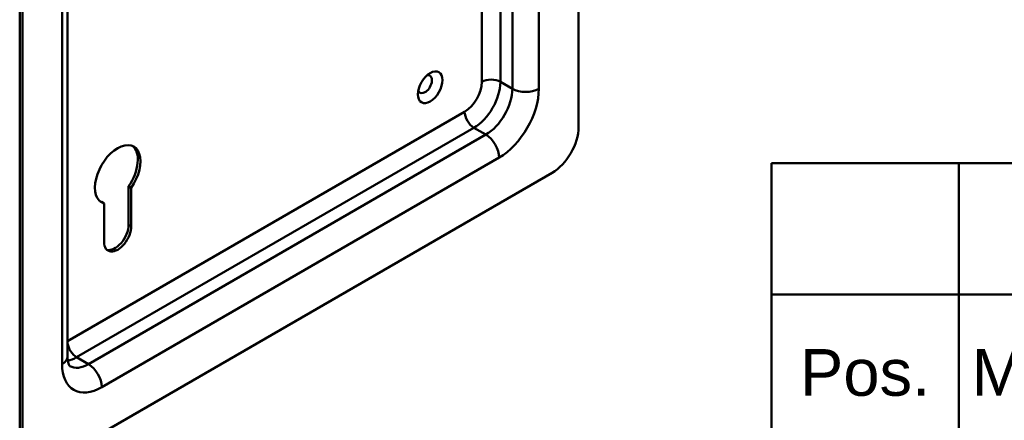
# Model space of a CAD drawing. Header units: millimetres. Extents: x 20 to 833, y 20 to 574.
# Tile 3 of 6: x 360 to 465, y 84 to 126. Entities that reach past the tile are written whole.
import ezdxf
from ezdxf.enums import TextEntityAlignment as Align

# ---------------------------------------------------------------- set-up
doc = ezdxf.new("R2010")
doc.units = ezdxf.units.MM
doc.header["$LTSCALE"] = 2
for name, color, linetype, lineweight in [('Sichtbare Kanten(DIN)', 7, 'Continuous', 50), ('Sichtbare tangentiale Kanten(DIN)', 7, 'Continuous', 50), ('Skizziergeometrie(DIN)', 7, 'Continuous', 50), ('Symbole(DIN)', 7, 'Continuous', 25)]:
    doc.layers.add(name, color=color, linetype=linetype, lineweight=lineweight)
doc.styles.add('Aktuell-DIN', font='arial.ttf')
doc.styles.add('Textstil10', font='arial.ttf')
doc.styles.add('Textstil41', font='arial.ttf', dxfattribs={"width": 0.8})
doc.styles.add('Textstil83', font='arial.ttf', dxfattribs={"width": 0.8})

# ---------------------------------------------------------------- blocks, each defined once
blk = doc.blocks.new('Schriftfelder Heusser')
at = {"layer": 'Skizziergeometrie(DIN)'}
for p, q in [((101, 229.917), (101, 236.917)), ((101, 236.917), (291, 236.917)), ((111, 229.917), (111, 236.917)), ((101, 191.417), (101, 229.917)), ((101, 229.917), (291, 229.917)), ((111, 229.917), (111, 221.417))]:
    blk.add_line(p, q, dxfattribs=at)
at = {"layer": 'Symbole(DIN)', "color": 179, "true_color": 0x262659, "char_height": 2.4892, "attachment_point": 2, "style": 'Aktuell-DIN'}
for s, insert in [('Pos.', (106, 227)), ('Menge', (117, 227))]:
    blk.add_mtext(s, dxfattribs=dict(at, insert=insert))
at = {"layer": 'Symbole(DIN)', "color": 179, "true_color": 0x262659, "style": 'Textstil10'}
blk.add_attdef('ERSTELLUNGSDATUM_001', (217.264, 218.291), '', height=2, dxfattribs=at)
at = {"layer": 'Symbole(DIN)', "color": 179, "true_color": 0x262659}
for tag, height, style, p in [('AUTOR', 2.489, 'Aktuell-DIN', (240.035, 219.263)), ('KONTROLLIERT_VON', 2, 'Textstil10', (239.981, 215.054)), ('KONTROLLDATUM', 2, 'Textstil10', (217.417, 215.038))]:
    blk.add_attdef(tag, text='', height=height, dxfattribs=dict(at, style=style)).set_placement(p, align=Align.MIDDLE_LEFT)
at = {"layer": 'Symbole(DIN)', "color": 7, "style": 'Textstil83', "width": 0.8}
blk.add_attdef('Anfänglicher_Ansichtsmaßstab_001', (281.568, 213.345), '', height=2.3, dxfattribs=at)
at = {"layer": 'Symbole(DIN)', "color": 179, "true_color": 0x262659, "style": 'Textstil10'}
blk.add_attdef('PROJEKT', text='', height=2, dxfattribs=at).set_placement((217.773, 209.719), align=Align.BOTTOM_LEFT)
at = {"layer": 'Symbole(DIN)', "color": 7, "style": 'Textstil41', "width": 0.8}
blk.add_attdef('STATUS', text='', height=5, dxfattribs=at).set_placement((284.526, 195.865), align=Align.MIDDLE_CENTER)

msp = doc.modelspace()

# ---------------------------------------------------------------- linework, layer by layer
at = {"layer": 'Sichtbare Kanten(DIN)'}
for p, q in [((419.407, 114.874), (419.407, 196.523)), ((359.727, 162.394), (359.727, 80.744)), ((360.01, 162.23), (360.01, 80.581)), ((364.838, 158.964), (364.838, 90.379)), ((362.838, 78.948), (416.578, 109.975)), ((371.352, 104.439), (371.352, 108.546)), ((371.634, 108.383), (371.352, 108.546)), ((371.634, 108.383), (371.634, 104.275)), ((368.749, 106.717), (368.467, 106.88)), ((368.749, 102.61), (368.749, 106.717))]:
    msp.add_line(p, q, dxfattribs=at)
msp.add_ellipse((403.567, 119.119), major_axis=(0.93, 1.611), ratio=0.5773503, dxfattribs=at)
for centre, major_axis, start_param, end_param in [((403.002, 119.446), (-0.53, -0.918), 5.8272815, 9.8806818), ((416.578, 113.241), (-2, -3.464), 0.7853982, 2.3561945), ((370.192, 109.811), (-1.72, -2.979), 1.4202066, 6.4337751), ((369.909, 109.975), (1.72, 2.979), 4.5617992, 6.2008707), ((369.909, 109.975), (-1.72, -2.979), 0.0823146, 0.1505898), ((370.192, 103.443), (-1.02, -1.767), 5.4977871, 8.6393798), ((369.909, 103.606), (-1.02, -1.767), 0.1390965, 2.3561945)]:
    msp.add_ellipse(centre, major_axis=major_axis, ratio=0.5773503, start_param=start_param, end_param=end_param, dxfattribs=at)
msp.add_open_spline([(364.838, 90.379), (364.838, 90.213), (364.85, 90.064), (364.887, 89.81), (364.914, 89.704), (364.969, 89.539), (364.998, 89.48), (365.045, 89.401), (365.062, 89.382), (365.08, 89.364), (365.081, 89.364), (365.081, 89.364)], degree=3, knots=[3.14159265, 3.14159265, 3.14159265, 3.14159265, 3.29867229, 3.29867229, 3.45575192, 3.45575192, 3.61283155, 3.61283155, 3.76991118, 3.76991118, 3.92699082, 3.92699082, 3.92699082, 3.92699082], dxfattribs=at)
at = {"layer": 'Sichtbare tangentiale Kanten(DIN)'}
for p, q in [((415.164, 187.542), (415.164, 118.956)), ((364.252, 89.562), (364.252, 158.148)), ((412.336, 118.956), (412.336, 144.979)), ((411.063, 143.753), (411.063, 119.691)), ((409.083, 119.691), (409.083, 142.581)), ((412.336, 118.956), (411.063, 119.691)), ((364.838, 92.023), (407.244, 116.507)), ((408.234, 114.792), (365.808, 90.297)), ((409.507, 114.057), (408.234, 114.792)), ((367.081, 89.562), (409.507, 114.057)), ((410.921, 111.608), (368.495, 87.113)), ((371.634, 104.275), (371.352, 104.439)), ((367.081, 89.562), (365.808, 90.297))]:
    msp.add_line(p, q, dxfattribs=at)
for centre, major_axis, start_param, end_param in [((410.073, 119.119), (1.4, 0), 0.7853982, 2.3561945), ((407.244, 118.629), (1.3, 2.252), 3.9269908, 5.4977871), ((408.234, 118.058), (-2, -3.464), 0.7853982, 2.3561945), ((409.507, 117.323), (2, 3.464), 3.9269908, 5.4977871), ((410.921, 116.507), (3, 5.196), 3.9269908, 5.4977871), ((413.75, 119.773), (2, 0), 3.9269908, 5.4977871), ((408.234, 115.935), (0.7, -1.212), 3.9269908, 5.4977871), ((409.507, 112.424), (1, -1.732), 0.7853982, 2.3561945), ((365.808, 91.44), (-0.7, 1.212), 0.9872604, 2.3561945), ((362.838, 90.379), (2, 0), 5.4977871, 6.2831853), ((368.495, 92.012), (-3, -5.196), 5.4977871, 7.0685835), ((365.808, 93.563), (-2, -3.464), 0.4466656, 0.7853982), ((367.081, 92.828), (-2, -3.464), 0, 0.7853982), ((367.081, 87.929), (-1, 1.732), 3.9269908, 5.4977871)]:
    msp.add_ellipse(centre, major_axis=major_axis, ratio=0.5773503, start_param=start_param, end_param=end_param, dxfattribs=at)

# ---------------------------------------------------------------- block references
at = {"xscale": 2, "yscale": 2, "zscale": 2}
msp.add_blockref('Schriftfelder Heusser', (238, -362.833), dxfattribs=at)

doc.saveas('drawing.dxf')
